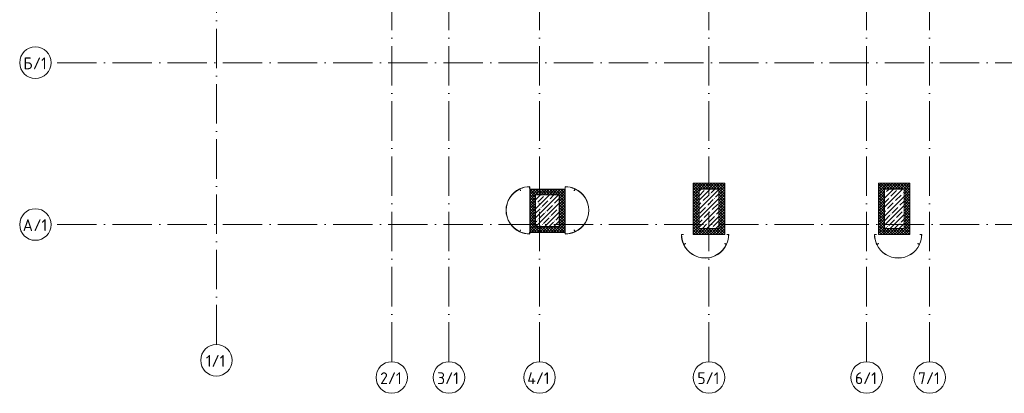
# Model space of a CAD drawing. Header units: millimetres. Extents: x -5460 to 47962, y 30005 to 103451.
# Tile 1 of 63: x -3015 to 21973, y 30005 to 39472. Entities that reach past the tile are written whole.
import ezdxf

# ---------------------------------------------------------------- set-up
doc = ezdxf.new("R2010")
doc.units = ezdxf.units.MM
doc.linetypes.add('4_ Штрихпунктир_ 10 х 2 мм', pattern=[1400, 1000, -200, 0, -200])
for name, color, linetype, lineweight in [('A-WALL-____-MCUT', 7, 'Continuous', 9), ('A-WALL-____-PATT', 7, 'Continuous', 9), ('M-EQPM-____-OTLN', 7, 'Continuous', 9), ('S-COLS-____-MCUT', 7, 'Continuous', 9), ('S-COLS-____-OTLN', 7, 'Continuous', 9), ('S-GRID-____-IDEN', 7, 'Continuous', 9), ('S-GRID-____-OTLN', 7, 'Continuous', 9)]:
    doc.layers.add(name, color=color, linetype=linetype, lineweight=lineweight)
doc.styles.add('GOST Common_1', font='GOST_Common.ttf', dxfattribs={"height": 300})
pattern_1 = [(45, (0, 0), (-35.35534, 35.35534), []), (135, (0, 0), (-35.35534, -35.35534), [])]

# ---------------------------------------------------------------- blocks, each defined once
blk = doc.blocks.new('КР_Колонна_ЖБ_Прямоугольная - 600x800h_B40-1052785-ВКК_01_К1_З_ЭОМ_кабель_')
at = {"layer": 'S-COLS-____-OTLN', "lineweight": 5, "true_color": 0xaaaaaa}
h = blk.add_hatch(dxfattribs=at)
h.set_pattern_fill('FP_6', color=253, style=0, pattern_type=2)
h.set_pattern_definition([(225, (8400, 33750), (114.04925, -114.04925), []), (225, (8285.95, 33750), (114.04925, -114.04925), [201.613, -40.323, 3.353, -36.97])])
h.paths.add_polyline_path([(300, 400), (-300, 400), (-300, -400), (300, -400), (300, 175)])
at = {"layer": 'S-COLS-____-MCUT', "color": 253, "lineweight": 5, "true_color": 0xaaaaaa}
for p, q in [((300, 400), (-300, 400)), ((-300, 400), (-300, -400)), ((300, -400), (300, 400)), ((-300, -400), (300, -400))]:
    blk.add_line(p, q, dxfattribs=at)
blk = doc.blocks.new('КР_Колонна_ЖБ_Прямоугольная - 500x1000h_B40-V10-ВКК_01_К1_З_ЭОМ_кабель_')
at = {"layer": 'S-COLS-____-OTLN', "lineweight": 5, "true_color": 0xaaaaaa}
h = blk.add_hatch(dxfattribs=at)
h.set_pattern_fill('FP_20', color=253, style=0, pattern_type=2)
h.set_pattern_definition([(225, (17200, 33800), (114.04925, -114.04925), []), (225, (17085.95, 33800), (114.04925, -114.04925), [201.613, -40.323, 3.353, -36.97])])
h.paths.add_polyline_path([(250, 500), (-250, 500), (-250, -500), (250, -500), (250, 225)])
at = {"layer": 'S-COLS-____-MCUT', "color": 253, "lineweight": 5, "true_color": 0xaaaaaa}
for p, q in [((250, 500), (-250, 500)), ((-250, 500), (-250, -500)), ((250, -500), (250, 500)), ((-250, -500), (250, -500))]:
    blk.add_line(p, q, dxfattribs=at)
blk = doc.blocks.new('КР_Колонна_ЖБ_Прямоугольная - 500x1000h_B40-V11-ВКК_01_К1_З_ЭОМ_кабель_')
at = {"layer": 'S-COLS-____-OTLN', "lineweight": 5, "true_color": 0xaaaaaa}
h = blk.add_hatch(dxfattribs=at)
h.set_pattern_fill('FP_21', color=253, style=0, pattern_type=2)
h.set_pattern_definition([(225, (12500, 33800), (114.04925, -114.04925), []), (225, (12385.95, 33800), (114.04925, -114.04925), [201.613, -40.323, 3.353, -36.97])])
h.paths.add_polyline_path([(250, 500), (-250, 500), (-250, -500), (250, -500), (250, 225)])
at = {"layer": 'S-COLS-____-MCUT', "color": 253, "lineweight": 5, "true_color": 0xaaaaaa}
for p, q in [((250, 500), (-250, 500)), ((-250, 500), (-250, -500)), ((250, -500), (250, 500)), ((-250, -500), (250, -500))]:
    blk.add_line(p, q, dxfattribs=at)
blk = doc.blocks.new('Наметкина 10_РД_АР_К1_отсоединено_rvt-1-ВКК_01_К1_З_ЭОМ_кабель_')
at = {"layer": 'S-COLS-____-OTLN', "color": 253, "lineweight": 5, "true_color": 0xaaaaaa, "rotation": 180}
for name, p in [('КР_Колонна_ЖБ_Прямоугольная - 500x1000h_B40-V11-ВКК_01_К1_З_ЭОМ_кабель_', (12500, 33800)), ('КР_Колонна_ЖБ_Прямоугольная - 500x1000h_B40-V10-ВКК_01_К1_З_ЭОМ_кабель_', (17200, 33800)), ('КР_Колонна_ЖБ_Прямоугольная - 600x800h_B40-1052785-ВКК_01_К1_З_ЭОМ_кабель_', (8400, 33750))]:
    blk.add_blockref(name, p, dxfattribs=at)
blk = doc.blocks.new('1ЭПК-01 - 1ЭПК-01-10651796-ВКК_01_К1_З_ЭОМ_кабель_')
at = {"layer": 'M-EQPM-____-OTLN', "true_color": 0xeaeaea}
h = blk.add_hatch(color=254, dxfattribs=at)
h.paths.add_polyline_path([(-543, 256), (-540, 256), (-499, 329), (-447, 396), (-387, 455), (-320, 505), (-245, 545), (-166, 574), (-84, 592), (0, 597), (84, 592), (166, 574), (245, 545), (320, 505), (387, 455), (447, 396), (499, 329), (540, 256), (543, 256), (501, 330), (450, 397), (389, 456), (321, 507), (247, 547), (167, 576), (84, 594), (0, 600), (-84, 594), (-167, 576), (-247, 547), (-321, 507), (-389, 456), (-450, 397), (-501, 330)])
h.paths.add_polyline_path([(-542, 253), (-499, 233), (-498, 235), (-540, 254)])
h.paths.add_polyline_path([(498, 235), (499, 233), (542, 253), (540, 254)])
at = {"layer": 'M-EQPM-____-OTLN', "color": 253, "true_color": 0xaaaaaa}
for p, q in [((-542, 253), (-499, 233)), ((-498, 235), (-540, 254)), ((540, 254), (498, 235)), ((499, 233), (542, 253))]:
    blk.add_line(p, q, dxfattribs=at)
for centre, radius, start, end in [((0, 0), 600, 25.2403, 154.7595), ((0, 0), 597, 25.3366, 154.6638), ((-540, 255), 2.5, 154.7001, 244.9998), ((-539, 255), 1, 154.6638, 245.1303), ((539, 255), 1, 294.8697, 25.3366), ((540, 255), 2.5, 295.0002, 25.2403), ((18, -2), 568, 155.324, 155.5868), ((-18, -2), 568, 24.4132, 24.676)]:
    blk.add_arc(centre, radius, start, end, dxfattribs=at)
blk = doc.blocks.new('2ЭПК-01 - 2ЭПК-01-10652745-ВКК_01_К1_З_ЭОМ_кабель_')
at = {"layer": 'M-EQPM-____-OTLN', "true_color": 0xeaeaea}
h = blk.add_hatch(color=254, dxfattribs=at)
h.paths.add_polyline_path([(-600, 2), (-597, 3), (-591, 88), (-573, 170), (-543, 249), (-545, 251), (-575, 171), (-594, 88)])
h.paths.add_polyline_path([(-597, 0), (-550, 0), (-550, 2), (-596, 2)])
h.paths.add_polyline_path([(-542, 250), (-500, 230), (-498, 232), (-542, 253)])
at = {"layer": 'M-EQPM-____-OTLN', "color": 253, "true_color": 0xaaaaaa}
for p, q in [((-498, 232), (-542, 253)), ((-597, 0), (-550, 0)), ((-550, 2), (-596, 2)), ((-550, 0), (-550, 2)), ((-542, 250), (-500, 230)), ((-500, 230), (-498, 232))]:
    blk.add_line(p, q, dxfattribs=at)
for centre, radius, start, end in [((0, 0), 600, 155.2405, 179.7647), ((-543, 250), 2.5, 64.9672, 155.2405), ((-542, 249), 1, 64.8682, 149.3817), ((-597, 3), 2.54, 181.6434, 270), ((0, 0), 597, 155.3264, 179.6637), ((-596, 3), 1, 179.6637, 270)]:
    blk.add_arc(centre, radius, start, end, dxfattribs=at)
blk = doc.blocks.new('3ЭПК-01 - 3ЭПК-01-10641365-ВКК_01_К1_З_ЭОМ_кабель_')
at = {"layer": 'M-EQPM-____-OTLN', "true_color": 0xeaeaea}
h = blk.add_hatch(color=254, dxfattribs=at)
h.paths.add_polyline_path([(498, 232), (500, 230), (542, 250), (542, 253)])
h.paths.add_polyline_path([(543, 249), (573, 170), (591, 88), (597, 3), (600, 2), (594, 88), (575, 171), (545, 251)])
h.paths.add_polyline_path([(550, 2), (550, 0), (597, 0), (596, 2)])
at = {"layer": 'M-EQPM-____-OTLN', "color": 253, "true_color": 0xaaaaaa}
for p, q in [((542, 253), (498, 232)), ((498, 232), (500, 230)), ((500, 230), (542, 250)), ((596, 2), (550, 2)), ((550, 2), (550, 0)), ((550, 0), (597, 0))]:
    blk.add_line(p, q, dxfattribs=at)
for centre, radius, start, end in [((543, 250), 2.5, 24.7595, 115.0328), ((542, 249), 1, 30.6183, 115.1318), ((0, 0), 600, 0.2353, 24.7595), ((0, 0), 597, 0.3363, 24.6736), ((596, 3), 1, 270, 0.3363), ((597, 3), 2.54, 270, 358.3566)]:
    blk.add_arc(centre, radius, start, end, dxfattribs=at)
blk = doc.blocks.new('1ЭПК-01 - 1ЭПК-01-V526-ВКК_01_К1_З_ЭОМ_кабель_')
at = {"layer": 'M-EQPM-____-OTLN', "color": 253, "true_color": 0xaaaaaa}
for centre, radius, start, end in [((-540, 255), 2.5, 154.7001, 244.9998), ((-539, 255), 1, 154.6638, 245.1303), ((539, 255), 1, 294.8697, 25.3366), ((540, 255), 2.5, 295.0002, 25.2403)]:
    blk.add_arc(centre, radius, start, end, dxfattribs=at)
blk = doc.blocks.new('2ЭПК-01 - 2ЭПК-01-V527-ВКК_01_К1_З_ЭОМ_кабель_')
at = {"layer": 'M-EQPM-____-OTLN', "color": 253, "true_color": 0xaaaaaa}
for centre, radius, start, end in [((-543, 250), 2.5, 64.9672, 155.2405), ((-542, 249), 1, 64.8682, 149.3817), ((-597, 3), 2.54, 181.6434, 270), ((-596, 3), 1, 179.6637, 257.0948)]:
    blk.add_arc(centre, radius, start, end, dxfattribs=at)
blk = doc.blocks.new('3ЭПК-01 - 3ЭПК-01-V528-ВКК_01_К1_З_ЭОМ_кабель_')
at = {"layer": 'M-EQPM-____-OTLN', "color": 253, "true_color": 0xaaaaaa}
for centre, radius, start, end in [((543, 250), 2.5, 24.7595, 115.0328), ((542, 249), 1, 30.6183, 115.1318), ((596, 3), 1, 282.9052, 0.3363), ((597, 3), 2.54, 270, 358.3566)]:
    blk.add_arc(centre, radius, start, end, dxfattribs=at)
blk = doc.blocks.new('1ЭПК-01 - 1ЭПК-01-10651792-ВКК_01_К1_З_ЭОМ_кабель_')
at = {"layer": 'M-EQPM-____-OTLN', "color": 253, "true_color": 0xaaaaaa}
for centre, radius, start, end in [((-540, 255), 2.5, 154.7001, 244.9998), ((-539, 255), 1, 154.6638, 245.1303), ((539, 255), 1, 294.8697, 25.3366), ((540, 255), 2.5, 295.0002, 25.2403)]:
    blk.add_arc(centre, radius, start, end, dxfattribs=at)
blk = doc.blocks.new('2ЭПК-01 - 2ЭПК-01-10652741-ВКК_01_К1_З_ЭОМ_кабель_')
at = {"layer": 'M-EQPM-____-OTLN', "color": 253, "true_color": 0xaaaaaa}
for centre, radius, start, end in [((-543, 250), 2.5, 64.9672, 155.2405), ((-542, 249), 1, 64.8682, 149.3817), ((-597, 3), 2.54, 181.6434, 270), ((-596, 3), 1, 179.6637, 257.0948)]:
    blk.add_arc(centre, radius, start, end, dxfattribs=at)
blk = doc.blocks.new('3ЭПК-01 - 3ЭПК-01-10641361-ВКК_01_К1_З_ЭОМ_кабель_')
at = {"layer": 'M-EQPM-____-OTLN', "color": 253, "true_color": 0xaaaaaa}
for centre, radius, start, end in [((543, 250), 2.5, 24.7595, 115.0328), ((542, 249), 1, 30.6183, 115.1318), ((596, 3), 1, 282.9052, 0.3363), ((597, 3), 2.54, 270, 358.3566)]:
    blk.add_arc(centre, radius, start, end, dxfattribs=at)
blk = doc.blocks.new('Наметкина 10_РД_АРФ_К1_R21_rvt-1-ВКК_01_К1_З_ЭОМ_кабель_')
at = {"layer": 'A-WALL-____-PATT', "true_color": 0xaaaaaa}
h = blk.add_hatch(dxfattribs=at)
h.set_pattern_fill('FP_24', color=253, style=0, pattern_type=2)
h.set_pattern_definition(pattern_1)
h.paths.add_polyline_path([(7950, 33200), (8100, 33200), (8100, 34300), (7950, 34300), (7950, 33210)])
h = blk.add_hatch(dxfattribs=at)
h.set_pattern_fill('FP_24', color=253, style=0, pattern_type=2)
h.set_pattern_definition(pattern_1)
h.paths.add_polyline_path([(8233, 34150), (8700, 34150), (8700, 34300), (8100, 34300), (8100, 34150)])
h = blk.add_hatch(dxfattribs=at)
h.set_pattern_fill('FP_24', color=253, style=0, pattern_type=2)
h.set_pattern_definition(pattern_1)
h.paths.add_polyline_path([(8850, 33200), (8850, 34300), (8700, 34300), (8700, 33200)])
h = blk.add_hatch(dxfattribs=at)
h.set_pattern_fill('FP_24', color=253, style=0, pattern_type=2)
h.set_pattern_definition(pattern_1)
h.paths.add_polyline_path([(12250, 33150), (12250, 34450), (12100, 34450), (12100, 33150), (12222, 33150)])
h = blk.add_hatch(dxfattribs=at)
h.set_pattern_fill('FP_24', color=253, style=0, pattern_type=2)
h.set_pattern_definition(pattern_1)
h.paths.add_polyline_path([(12750, 34300), (12750, 34450), (12250, 34450), (12250, 34300)])
h = blk.add_hatch(dxfattribs=at)
h.set_pattern_fill('FP_24', color=253, style=0, pattern_type=2)
h.set_pattern_definition(pattern_1)
h.paths.add_polyline_path([(12887, 33150), (12900, 33150), (12900, 34450), (12750, 34450), (12750, 33150)])
h = blk.add_hatch(dxfattribs=at)
h.set_pattern_fill('FP_24', color=253, style=0, pattern_type=2)
h.set_pattern_definition(pattern_1)
h.paths.add_polyline_path([(16950, 33150), (16950, 34450), (16800, 34450), (16800, 33150), (16877, 33150)])
h = blk.add_hatch(dxfattribs=at)
h.set_pattern_fill('FP_24', color=253, style=0, pattern_type=2)
h.set_pattern_definition(pattern_1)
h.paths.add_polyline_path([(16950, 34300), (17450, 34300), (17450, 34450), (16950, 34450), (16950, 34300)])
h = blk.add_hatch(dxfattribs=at)
h.set_pattern_fill('FP_24', color=253, style=0, pattern_type=2)
h.set_pattern_definition(pattern_1)
h.paths.add_polyline_path([(17542, 33150), (17600, 33150), (17600, 34450), (17450, 34450), (17450, 33150)])
h = blk.add_hatch(dxfattribs=at)
h.set_pattern_fill('FP_24', color=253, style=0, pattern_type=2)
h.set_pattern_definition(pattern_1)
h.paths.add_polyline_path([(8700, 33200), (8700, 33350), (8100, 33350), (8100, 33200), (8233, 33200)])
h = blk.add_hatch(dxfattribs=at)
h.set_pattern_fill('FP_24', color=253, style=0, pattern_type=2)
h.set_pattern_definition(pattern_1)
h.paths.add_polyline_path([(12250, 33150), (12750, 33150), (12750, 33300), (12250, 33300)])
h = blk.add_hatch(dxfattribs=at)
h.set_pattern_fill('FP_24', color=253, style=0, pattern_type=2)
h.set_pattern_definition(pattern_1)
h.paths.add_polyline_path([(17450, 33150), (17450, 33300), (16950, 33300), (16950, 33150)])
at = {"layer": 'A-WALL-____-MCUT', "color": 253, "true_color": 0xaaaaaa}
for p, q in [((8100, 34300), (7950, 34300)), ((7950, 34300), (7950, 33210)), ((8700, 34300), (8100, 34300)), ((8850, 34300), (8700, 34300)), ((8850, 33210), (8850, 34300)), ((12250, 34450), (12100, 34450)), ((12100, 34450), (12100, 33150)), ((12750, 34450), (12250, 34450)), ((12900, 34450), (12750, 34450)), ((12900, 33150), (12900, 34450)), ((16950, 34450), (16800, 34450)), ((16800, 34450), (16800, 33150)), ((17450, 34450), (16950, 34450)), ((16950, 33300), (16950, 34300)), ((17600, 34450), (17450, 34450)), ((17600, 33150), (17600, 34450)), ((7950, 33200), (8100, 33200)), ((8100, 33200), (8700, 33200)), ((8700, 33200), (8850, 33200)), ((12100, 33150), (12250, 33150)), ((12250, 33150), (12750, 33150)), ((12750, 33150), (12900, 33150)), ((16800, 33150), (16950, 33150)), ((16950, 33150), (17450, 33150)), ((17450, 33150), (17600, 33150))]:
    blk.add_line(p, q, dxfattribs=at)
at = {"layer": 'M-EQPM-____-OTLN', "color": 253, "lineweight": 9, "true_color": 0xaaaaaa}
for name, p, rotation in [('1ЭПК-01 - 1ЭПК-01-10651796-ВКК_01_К1_З_ЭОМ_кабель_', (7950, 33760), 90), ('1ЭПК-01 - 1ЭПК-01-10651792-ВКК_01_К1_З_ЭОМ_кабель_', (7950, 33760), 90), ('3ЭПК-01 - 3ЭПК-01-10641365-ВКК_01_К1_З_ЭОМ_кабель_', (7950, 33760), 90), ('3ЭПК-01 - 3ЭПК-01-10641361-ВКК_01_К1_З_ЭОМ_кабель_', (7950, 33760), 90), ('2ЭПК-01 - 2ЭПК-01-10652745-ВКК_01_К1_З_ЭОМ_кабель_', (8850, 33760), 270), ('2ЭПК-01 - 2ЭПК-01-10652741-ВКК_01_К1_З_ЭОМ_кабель_', (8850, 33760), 270), ('1ЭПК-01 - 1ЭПК-01-10651796-ВКК_01_К1_З_ЭОМ_кабель_', (8850, 33760), 270), ('1ЭПК-01 - 1ЭПК-01-10651792-ВКК_01_К1_З_ЭОМ_кабель_', (8850, 33760), 270), ('2ЭПК-01 - 2ЭПК-01-10652745-ВКК_01_К1_З_ЭОМ_кабель_', (7950, 33760), 90), ('3ЭПК-01 - 3ЭПК-01-10641365-ВКК_01_К1_З_ЭОМ_кабель_', (8850, 33760), 270), ('2ЭПК-01 - 2ЭПК-01-10652741-ВКК_01_К1_З_ЭОМ_кабель_', (7950, 33760), 90), ('3ЭПК-01 - 3ЭПК-01-10641361-ВКК_01_К1_З_ЭОМ_кабель_', (8850, 33760), 270), ('3ЭПК-01 - 3ЭПК-01-10641365-ВКК_01_К1_З_ЭОМ_кабель_', (12400, 33150), 180), ('3ЭПК-01 - 3ЭПК-01-V528-ВКК_01_К1_З_ЭОМ_кабель_', (12400, 33150), 180), ('2ЭПК-01 - 2ЭПК-01-10652745-ВКК_01_К1_З_ЭОМ_кабель_', (12400, 33150), 180), ('2ЭПК-01 - 2ЭПК-01-V527-ВКК_01_К1_З_ЭОМ_кабель_', (12400, 33150), 180), ('3ЭПК-01 - 3ЭПК-01-10641365-ВКК_01_К1_З_ЭОМ_кабель_', (17300, 33150), 180), ('3ЭПК-01 - 3ЭПК-01-V528-ВКК_01_К1_З_ЭОМ_кабель_', (17300, 33150), 180), ('2ЭПК-01 - 2ЭПК-01-10652745-ВКК_01_К1_З_ЭОМ_кабель_', (17300, 33150), 180), ('2ЭПК-01 - 2ЭПК-01-V527-ВКК_01_К1_З_ЭОМ_кабель_', (17300, 33150), 180), ('1ЭПК-01 - 1ЭПК-01-10651796-ВКК_01_К1_З_ЭОМ_кабель_', (12400, 33150), 180), ('1ЭПК-01 - 1ЭПК-01-V526-ВКК_01_К1_З_ЭОМ_кабель_', (12400, 33150), 180), ('1ЭПК-01 - 1ЭПК-01-10651796-ВКК_01_К1_З_ЭОМ_кабель_', (17300, 33150), 180), ('1ЭПК-01 - 1ЭПК-01-V526-ВКК_01_К1_З_ЭОМ_кабель_', (17300, 33150), 180)]:
    blk.add_blockref(name, p, dxfattribs=dict(at, rotation=rotation))
blk = doc.blocks.new('Ось сетки - 8_0 мм-37851243-ВКК_01_К1_З_ЭОМ_кабель_')
at = {"layer": 'S-GRID-____-IDEN', "color": 253, "true_color": 0xaaaaaa}
blk.add_circle((0, 0), 4, dxfattribs=at)

msp = doc.modelspace()

# ---------------------------------------------------------------- linework, layer by layer
at = {"layer": 'S-GRID-____-OTLN', "color": 253, "linetype": '4_ Штрихпунктир_ 10 х 2 мм', "true_color": 0xaaaaaa}
for p, q in [((1978, 31242), (1978, 102651)), ((6428, 30805), (6428, 102651)), ((7878, 30805), (7878, 102651)), ((10178, 30805), (10178, 102651)), ((14478, 30805), (14478, 102651)), ((18478, 30805), (18478, 102651)), ((20078, 30805), (20078, 102651)), ((39540, 38381), (-2215, 38381)), ((39540, 34281), (-2215, 34281))]:
    msp.add_line(p, q, dxfattribs=at)

# ---------------------------------------------------------------- block references
at = {"lineweight": 5}
for name in ['Наметкина 10_РД_АРФ_К1_R21_rvt-1-ВКК_01_К1_З_ЭОМ_кабель_', 'Наметкина 10_РД_АР_К1_отсоединено_rvt-1-ВКК_01_К1_З_ЭОМ_кабель_']:
    msp.add_blockref(name, (1978, 881), dxfattribs=at)
at = {"layer": 'S-GRID-____-IDEN', "color": 253, "true_color": 0xaaaaaa, "xscale": 99.99999999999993, "yscale": 99.99999999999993, "zscale": 99.99999999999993, "rotation": 89.99999999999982}
for p in [(-2615, 38381), (-2615, 34281)]:
    msp.add_blockref('Ось сетки - 8_0 мм-37851243-ВКК_01_К1_З_ЭОМ_кабель_', p, dxfattribs=at)
at = {"layer": 'S-GRID-____-IDEN', "color": 253, "true_color": 0xaaaaaa, "xscale": 99.99999999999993, "yscale": 99.99999999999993, "zscale": 99.99999999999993}
for p in [(1978, 30842), (6428, 30405), (7878, 30405), (10178, 30405), (14478, 30405), (18478, 30405), (20078, 30405)]:
    msp.add_blockref('Ось сетки - 8_0 мм-37851243-ВКК_01_К1_З_ЭОМ_кабель_', p, dxfattribs=at)

# ---------------------------------------------------------------- texts
at = {"layer": 'S-GRID-____-IDEN', "color": 253, "true_color": 0xaaaaaa, "char_height": 300, "attachment_point": 1, "style": 'GOST Common_1'}
for s, insert, width in [('\\fGOST Common|b0|i0|c204|p34|;Б', (-2924, 38516), 296.62), ('/1', (-2679, 38516), 448.94), ('\\fGOST Common|b0|i0|c204|p34|;А', (-2937, 34416), 328.69), ('/1', (-2665, 34416), 448.94), ('1/1', (1710, 30974), 641.35), ('2/1', (6133, 30537), 705.48), ('3/1', (7580, 30537), 713.5), ('4/1', (9867, 30537), 745.57), ('5/1', (14183, 30537), 705.48), ('6/1', (18183, 30537), 705.48), ('7/1', (19783, 30537), 705.48)]:
    msp.add_mtext(s, dxfattribs=dict(at, insert=insert, width=width))

doc.saveas('drawing.dxf')
